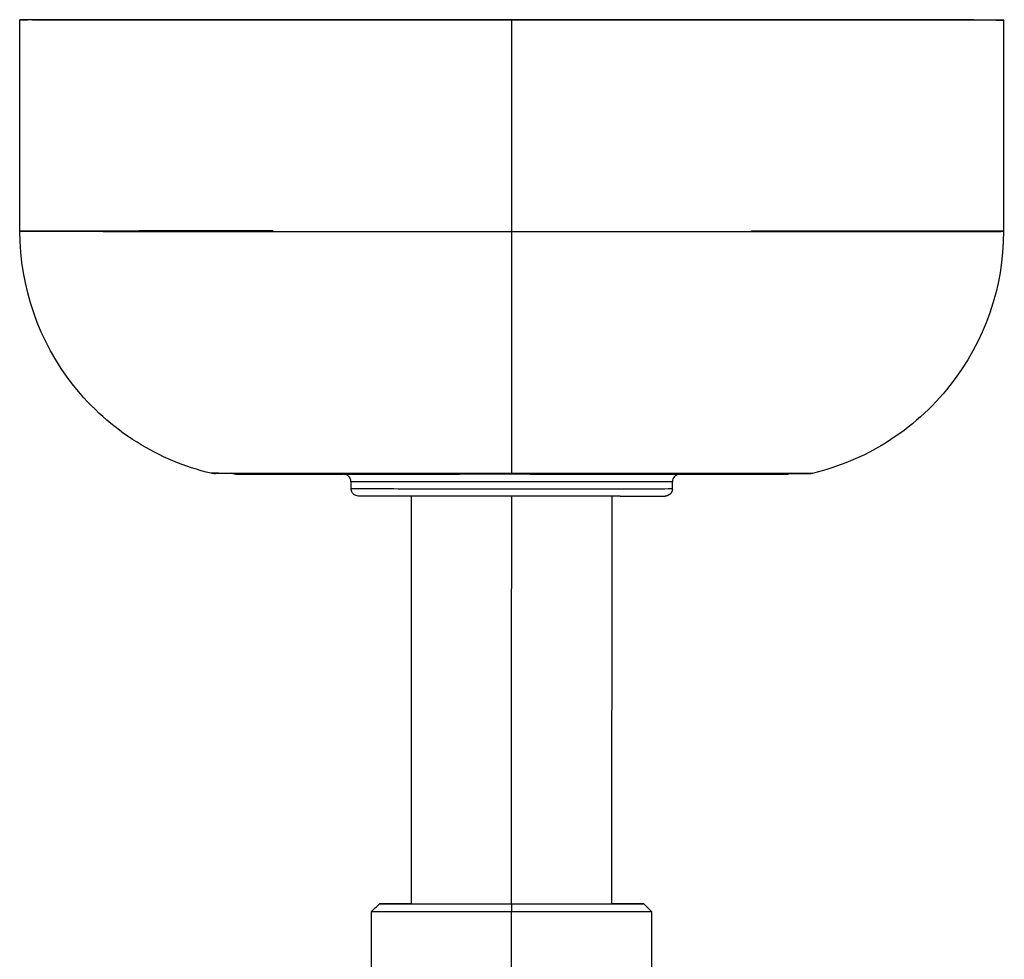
# Model space of a CAD drawing. Header units: millimetres. Extents: x -3019 to -673, y -582 to 1054.
# Tile 3 of 12: x -2459 to -2329, y -458 to -333. Entities that reach past the tile are written whole.
import ezdxf

# ---------------------------------------------------------------- set-up
doc = ezdxf.new("R2010")
doc.units = ezdxf.units.MM
doc.layers.add('Make2D$Visible$Curvas', color=7, linetype='Continuous')

msp = doc.modelspace()

# ---------------------------------------------------------------- linework, layer by layer
at = {"layer": 'Make2D$Visible$Curvas', "color": 7, "lineweight": -3, "true_color": 0xffffff}
for points, weights in [([(-2430.72, -333.51), (-2459.31, -333.49), (-2459.31, -333.47)], [0.861376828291, 0.819704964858, 1]), ([(-2459.31, -333.47), (-2459.3, -333.46), (-2458.31, -333.46)], [0.999492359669, 0.964620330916, 0.938080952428]), ([(-2419.82, -333.51), (-2425.55, -333.51), (-2430.72, -333.51)], [0.885490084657, 0.869360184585, 0.861376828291]), ([(-2394.31, -333.52), (-2407.6, -333.52), (-2419.82, -333.51)], [1, 0.921942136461, 0.885490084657]), ([(-2330.31, -333.49), (-2330.33, -333.45), (-2394.31, -333.44)], [0.999868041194, 0.707172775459, 1]), ([(-2329.31, -333.49), (-2329.31, -333.53), (-2394.31, -333.52)], [1, 0.707106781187, 1]), ([(-2330.31, -333.48), (-2329.31, -333.49), (-2329.31, -333.49)], [0.938082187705, 0.964814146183, 1]), ([(-2394.32, -393.43), (-2394.32, -387.41), (-2394.31, -361.44)], [1, 0.784941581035, 1]), ([(-2412.83, -451.33), (-2412.83, -451.32), (-2394.33, -451.32)], [1, 0.707106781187, 1]), ([(-2407.54, -450.31), (-2407.27, -450.31), (-2394.33, -450.31)], [0.991552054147, 0.711393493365, 1]), ([(-2407.55, -450.31), (-2402.32, -450.3), (-2394.33, -450.3)], [0.854785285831, 0.840854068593, 1]), ([(-2394.33, -450.3), (-2394.33, -450.3), (-2394.33, -450.3)], [0.999941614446, 0.999970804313, 1])]:
    msp.add_rational_spline(points, weights, degree=2, dxfattribs=at)
for points, degree in [([(-2459.31, -361.39), (-2459.31, -333.47)], 1), ([(-2394.31, -333.52), (-2394.31, -333.44)], 1), ([(-2394.31, -361.44), (-2394.31, -333.52)], 1), ([(-2329.31, -333.49), (-2329.31, -361.41)], 1), ([(-2433.43, -393.4), (-2433.84, -393.4), (-2434.05, -393.4), (-2434.06, -393.4)], 3), ([(-2433.43, -393.39), (-2433.42, -393.39), (-2433.41, -393.39), (-2433.4, -393.39)], 3), ([(-2428.74, -393.41), (-2431.03, -393.41), (-2432.62, -393.41), (-2433.43, -393.4)], 3), ([(-2433.4, -393.39), (-2432.58, -393.39), (-2431, -393.39), (-2428.74, -393.39)], 3), ([(-2426.02, -393.52), (-2429.19, -393.52), (-2430.96, -393.51), (-2430.82, -393.51)], 3), ([(-2430.82, -393.51), (-2416.58, -393.51)], 1), ([(-2428.74, -393.39), (-2425.26, -393.38), (-2420.17, -393.38), (-2414.19, -393.38)], 3), ([(-2414.19, -393.42), (-2420.17, -393.42), (-2425.26, -393.42), (-2428.74, -393.41)], 3), ([(-2426.02, -393.52), (-2425.99, -393.52), (-2425.96, -393.52), (-2425.93, -393.52)], 3), ([(-2416.52, -393.51), (-2416.19, -393.51), (-2414.66, -393.52), (-2412.32, -393.52)], 3), ([(-2414.19, -393.38), (-2408.21, -393.38), (-2401.34, -393.38), (-2394.32, -393.38)], 3), ([(-2394.32, -393.42), (-2401.36, -393.42), (-2408.21, -393.42), (-2414.19, -393.42)], 3), ([(-2394.32, -393.43), (-2401.34, -393.43), (-2408.21, -393.43), (-2414.19, -393.42)], 3), ([(-2412.57, -393.53), (-2412.57, -393.53), (-2412.57, -393.53), (-2412.57, -393.53)], 3), ([(-2376.07, -393.54), (-2381.57, -393.54), (-2394.32, -393.54), (-2407.07, -393.53), (-2412.57, -393.53)], 3), ([(-2412.32, -393.52), (-2412.32, -393.52), (-2412.32, -393.52), (-2412.32, -393.52)], 3), ([(-2412.32, -393.52), (-2409.54, -393.52), (-2405.62, -393.52), (-2401.2, -393.53)], 3), ([(-2394.32, -393.38), (-2387.3, -393.38), (-2380.43, -393.38), (-2374.45, -393.39)], 3), ([(-2374.45, -393.43), (-2380.44, -393.42), (-2387.29, -393.42), (-2394.32, -393.42)], 3), ([(-2374.45, -393.43), (-2380.43, -393.43), (-2387.3, -393.43), (-2394.32, -393.43)], 3), ([(-2387.44, -393.53), (-2383.02, -393.53), (-2379.1, -393.53), (-2376.32, -393.53)], 3), ([(-2376.32, -393.53), (-2373.97, -393.52), (-2372.44, -393.52), (-2372.12, -393.52)], 3), ([(-2374.45, -393.39), (-2368.47, -393.39), (-2363.38, -393.39), (-2359.9, -393.4)], 3), ([(-2359.9, -393.42), (-2363.38, -393.43), (-2368.47, -393.43), (-2374.45, -393.43)], 3), ([(-2372.12, -393.52), (-2372.09, -393.52), (-2372.07, -393.52), (-2372.07, -393.52)], 3), ([(-2372.07, -393.52), (-2372.05, -393.52), (-2372.05, -393.52), (-2372.07, -393.52)], 3), ([(-2372.06, -393.52), (-2357.82, -393.52)], 1), ([(-2357.82, -393.52), (-2357.68, -393.52), (-2359.49, -393.53), (-2362.71, -393.53)], 3), ([(-2359.9, -393.4), (-2357.63, -393.4), (-2356.06, -393.4), (-2355.24, -393.41)], 3), ([(-2354.58, -393.41), (-2354.6, -393.42), (-2356.45, -393.42), (-2359.9, -393.42)], 3), ([(-2357.82, -393.52), (-2357.82, -393.52), (-2357.82, -393.52), (-2357.82, -393.52)], 3), ([(-2355.24, -393.41), (-2355.22, -393.41), (-2355.21, -393.41), (-2355.2, -393.41)], 3), ([(-2415.56, -394.52), (-2415.56, -395.42)], 1), ([(-2373.08, -395.43), (-2373.08, -394.53)], 1), ([(-2373.08, -395.53), (-2373.08, -395.5), (-2373.08, -395.47), (-2373.08, -395.44)], 3), ([(-2408.67, -396.43), (-2412.49, -396.42), (-2414.92, -396.42), (-2414.57, -396.42)], 3), ([(-2408.64, -396.43), (-2408.65, -396.43), (-2408.66, -396.43), (-2408.67, -396.43)], 3), ([(-2394.32, -396.43), (-2399.68, -396.43), (-2404.84, -396.43), (-2408.64, -396.43)], 3), ([(-2407.55, -450.31), (-2407.54, -396.43)], 1), ([(-2394.33, -450.32), (-2394.32, -396.43)], 1), ([(-2380, -396.43), (-2383.8, -396.43), (-2388.96, -396.43), (-2394.32, -396.43)], 3), ([(-2381.1, -396.43), (-2381.11, -450.32)], 1), ([(-2379.97, -396.43), (-2379.98, -396.43), (-2379.99, -396.43), (-2380, -396.43)], 3), ([(-2379.97, -396.43), (-2376.39, -396.43), (-2374.03, -396.43), (-2374.04, -396.43)], 3), ([(-2374.07, -396.42), (-2374.05, -396.42), (-2374.04, -396.42), (-2374.04, -396.43)], 3), ([(-2374.05, -396.42), (-2374.05, -396.42), (-2374.05, -396.42), (-2374.05, -396.42)], 3), ([(-2412.83, -451.33), (-2412.49, -450.99), (-2412.15, -450.65), (-2411.81, -450.31)], 3), ([(-2412.83, -465.29), (-2412.83, -451.33)], 1), ([(-2394.33, -450.33), (-2394.33, -451.35)], 1), ([(-2394.33, -465.28), (-2394.33, -451.35)], 1), ([(-2376.85, -450.32), (-2376.51, -450.66), (-2376.17, -451), (-2375.83, -451.34)], 3), ([(-2375.83, -451.34), (-2375.84, -465.29)], 1)]:
    msp.add_open_spline(points, degree=degree, dxfattribs=at)
for points, weights, degree, knots in [([(-2394.31, -333.44), (-2458.31, -333.43), (-2458.31, -333.47), (-2458.31, -333.47), (-2458.31, -333.47)], [1, 0.707106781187, 1, 0.999934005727, 0.999868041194], 2, [-201.06193, -201.06193, -201.06193, -100.530965, -100.530965, -100.508313, -100.508313, -100.508313]), ([(-2373.08, -395.53), (-2373.08, -395.56), (-2373.09, -395.59), (-2373.09, -395.61), (-2373.13, -395.81), (-2373.23, -395.99), (-2373.37, -396.13), (-2373.46, -396.23), (-2373.58, -396.3), (-2373.83, -396.4), (-2373.97, -396.42), (-2374.02, -396.42), (-2374.03, -396.42), (-2374.04, -396.42)], [0.960697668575, 0.95189984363, 0.943643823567, 0.935929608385, 0.935929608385, 0.935929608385, 0.935929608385, 0.935929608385, 0.935929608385, 0.935929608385, 0.935929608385, 0.935929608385, 0.935929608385, 0.935929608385], 3, [0.105484, 0.105484, 0.105484, 0.105484, 0.182312, 0.182312, 0.182312, 0.790044, 0.790044, 0.790044, 1.299969, 1.299969, 1.800101, 1.800101, 1.89072, 1.89072, 1.89072, 1.89072]), ([(-2412.83, -451.33), (-2412.83, -451.34), (-2407.41, -451.34), (-2401.99, -451.34), (-2394.33, -451.35)], [1, 0.923819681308, 1, 0.923819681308, 1], 2, [29.041034, 29.041034, 29.041034, 43.573119, 43.573119, 58.105204, 58.105204, 58.105204]), ([(-2407.55, -450.31), (-2411.81, -450.31), (-2411.81, -450.31), (-2411.81, -450.32), (-2394.33, -450.33)], [0.854664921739, 0.866311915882, 1, 0.707106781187, 1], 2, [14.922536, 14.922536, 14.922536, 27.453321, 27.453321, 54.906643, 54.906643, 54.906643]), ([(-2394.33, -450.31), (-2381.11, -450.31), (-2381.11, -450.32), (-2381.11, -450.32), (-2381.11, -450.32)], [1, 0.707106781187, 1, 0.999745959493, 0.999492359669], 2, [0, 0, 0, 20.761179, 20.761179, 20.779186, 20.779186, 20.779186]), ([(-2394.33, -450.33), (-2376.85, -450.33), (-2376.85, -450.32), (-2376.85, -450.31), (-2381.11, -450.31)], [1, 0.707106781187, 1, 0.866312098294, 0.854664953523], 2, [0, 0, 0, 27.453321, 27.453321, 39.984089, 39.984089, 39.984089]), ([(-2394.33, -451.35), (-2386.67, -451.35), (-2381.25, -451.34), (-2375.83, -451.34), (-2375.83, -451.34)], [1, 0.923819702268, 1, 0.923819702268, 1], 2, [0, 0, 0, 14.532083, 14.532083, 29.064166, 29.064166, 29.064166])]:
    msp.add_rational_spline(points, weights, degree=degree, knots=knots, dxfattribs=at)
at = {"layer": 'Make2D$Visible$Curvas', "color": 7, "lineweight": -3, "true_color": 0xf4f4f4}
for points in [[(-2430.72, -333.48), (-2448.73, -333.48)], [(-2448.73, -333.48), (-2448.73, -333.49)], [(-2430.72, -333.48), (-2430.72, -333.51)], [(-2419.82, -333.49), (-2430.72, -333.48)], [(-2423.73, -333.48), (-2423.73, -333.51)], [(-2422.73, -333.49), (-2422.73, -333.48)], [(-2419.82, -333.49), (-2419.82, -333.51)], [(-2417.41, -333.51), (-2417.41, -333.49)], [(-2371.21, -333.5), (-2417.41, -333.49)], [(-2371.21, -333.5), (-2371.21, -333.52)], [(-2357.75, -333.49), (-2368.75, -333.5)], [(-2368.75, -333.52), (-2368.75, -333.5)], [(-2365.73, -333.49), (-2365.73, -333.52)], [(-2364.73, -333.5), (-2364.73, -333.49)], [(-2339.73, -333.5), (-2357.75, -333.49)], [(-2357.75, -333.52), (-2357.75, -333.49)], [(-2339.73, -333.51), (-2339.73, -333.5)], [(-2336.73, -333.51), (-2336.73, -333.49)]]:
    msp.add_open_spline(points, degree=1, dxfattribs=at)
for points, weights in [([(-2417.41, -333.49), (-2419.02, -333.49), (-2419.82, -333.49)], [1, 0.866025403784, 1]), ([(-2368.75, -333.5), (-2369.65, -333.5), (-2371.21, -333.5)], [1, 0.886978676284, 1]), ([(-2336.73, -333.49), (-2336.73, -333.5), (-2339.73, -333.5)], [1, 0.707106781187, 1])]:
    msp.add_rational_spline(points, weights, degree=2, dxfattribs=at)
at = {"layer": 'Make2D$Visible$Curvas', "color": 7, "lineweight": -3, "true_color": 0xffffff}
for points, knots in [([(-2434.06, -393.4), (-2437.52, -392.57), (-2440.82, -391.19), (-2447.05, -387.3), (-2449.89, -384.76), (-2452.23, -381.79), (-2456.82, -375.98), (-2459.32, -368.79), (-2459.31, -361.39)], [0.035795, 0.035795, 0.035795, 0.035795, 10.734279, 10.734279, 22.106031, 22.106031, 22.106031, 44.521128, 44.521128, 44.521128, 44.521128]), ([(-2425.86, -361.36), (-2431.14, -361.36), (-2442.88, -361.37), (-2455.93, -361.38), (-2459.31, -361.39), (-2459.31, -361.39)], [-174.317082, -174.317082, -174.317082, -174.317082, -155.889587, -129.907989, -103.926392, -103.926392, -103.926392, -103.926392]), ([(-2459.31, -361.39), (-2459.31, -361.4), (-2455.93, -361.41), (-2442.87, -361.42), (-2431.13, -361.43), (-2425.85, -361.43)], [-103.926392, -103.926392, -103.926392, -103.926392, -77.944794, -51.963196, -33.519553, -33.519553, -33.519553, -33.519553]), ([(-2425.85, -361.43), (-2423.69, -361.43), (-2413.8, -361.44), (-2402.86, -361.44), (-2394.31, -361.44)], [174.33323, 174.33323, 174.33323, 174.33323, 181.871185, 207.852783, 207.852783, 207.852783, 207.852783]), ([(-2394.31, -361.44), (-2385.77, -361.45), (-2374.77, -361.45), (-2364.83, -361.44), (-2362.63, -361.44)], [-207.852783, -207.852783, -207.852783, -207.852783, -181.871185, -174.155506, -174.155506, -174.155506, -174.155506]), ([(-2362.63, -361.44), (-2357.41, -361.44), (-2345.72, -361.44), (-2332.7, -361.43), (-2329.31, -361.42), (-2329.31, -361.41)], [33.697277, 33.697277, 33.697277, 33.697277, 51.963196, 77.944794, 103.926392, 103.926392, 103.926392, 103.926392]), ([(-2329.31, -361.41), (-2329.31, -361.41), (-2332.7, -361.4), (-2345.72, -361.38), (-2357.4, -361.38), (-2362.61, -361.37)], [-103.926392, -103.926392, -103.926392, -103.926392, -77.944794, -51.963196, -33.719704, -33.719704, -33.719704, -33.719704]), ([(-2329.31, -361.41), (-2329.32, -368.81), (-2331.81, -376), (-2336.4, -381.81), (-2338.75, -384.78), (-2341.59, -387.32), (-2347.82, -391.21), (-2351.12, -392.59), (-2354.58, -393.41)], [0, 0, 0, 0, 22.415097, 22.415097, 22.415097, 33.786849, 33.786849, 44.485333, 44.485333, 44.485333, 44.485333]), ([(-2394.32, -393.47), (-2404.76, -393.47), (-2414.79, -393.46), (-2422.19, -393.46), (-2426, -393.45), (-2428.99, -393.45), (-2431.91, -393.44), (-2432.61, -393.44), (-2433.38, -393.44), (-2433.57, -393.44), (-2433.69, -393.44), (-2433.77, -393.44), (-2433.86, -393.43), (-2433.94, -393.43), (-2434.06, -393.4)], [0, 0, 0, 0, 31.758725, 31.758725, 31.758725, 48.450299, 48.450299, 56.352653, 56.352653, 61.433101, 61.433101, 62.131544, 62.131544, 62.728862, 62.728862, 62.728862, 62.728862]), ([(-2433.68, -393.44), (-2433.67, -393.44), (-2433.64, -393.44), (-2433.52, -393.42), (-2433.46, -393.41), (-2433.39, -393.39)], [62.5209696, 62.5209696, 62.5209696, 62.5209696, 62.8361843, 62.8361843, 63.01371, 63.01371, 63.01371, 63.01371]), ([(-2419.33, -393.42), (-2420.32, -393.42), (-2421.28, -393.42), (-2422.19, -393.42), (-2426, -393.42), (-2428.98, -393.43), (-2431.9, -393.43), (-2432.61, -393.43), (-2433.36, -393.43), (-2433.56, -393.43), (-2433.64, -393.44)], [27.837693, 27.837693, 27.837693, 27.837693, 31.757267, 31.757267, 31.757267, 48.372728, 48.372728, 56.235743, 56.235743, 61.073324, 61.073324, 61.073324, 61.073324]), ([(-2430.83, -393.51), (-2430.85, -393.51), (-2430.87, -393.51), (-2430.91, -393.5), (-2430.95, -393.52), (-2431.18, -393.44), (-2431.23, -393.42), (-2431.29, -393.39)], [117.1521381, 117.1521381, 117.1521381, 117.1521381, 117.3734649, 117.3734649, 117.900761, 117.900761, 118.0618433, 118.0618433, 118.0618433, 118.0618433]), ([(-2412.57, -393.53), (-2415.31, -393.53), (-2417.85, -393.53), (-2420.13, -393.53), (-2422.39, -393.52), (-2424.34, -393.52), (-2425.93, -393.52)], [79.209846, 79.209846, 79.209846, 79.209846, 88.975951, 88.975951, 88.975951, 99.034424, 99.034424, 99.034424, 99.034424]), ([(-2415.67, -394.06), (-2415.72, -393.97), (-2415.78, -393.88), (-2415.86, -393.81), (-2415.96, -393.71), (-2416.07, -393.63), (-2416.33, -393.53), (-2416.47, -393.52), (-2416.51, -393.51), (-2416.51, -393.51), (-2416.52, -393.51)], [0.601449, 0.601449, 0.601449, 0.601449, 0.923149, 0.923149, 0.923149, 1.432566, 1.432566, 1.958885, 1.958885, 1.985135, 1.985135, 1.985135, 1.985135]), ([(-2415.58, -394.34), (-2415.58, -394.33), (-2415.58, -394.32), (-2415.58, -394.31), (-2415.59, -394.28), (-2415.6, -394.24), (-2415.61, -394.21), (-2415.62, -394.18), (-2415.63, -394.15), (-2415.65, -394.11), (-2415.66, -394.1), (-2415.66, -394.08), (-2415.67, -394.06)], [3.3502527, 3.3502527, 3.3502527, 3.3502527, 3.3739622, 3.3739622, 3.3739622, 3.4779509, 3.4779509, 3.4779509, 3.581673, 3.581673, 3.581673, 3.6409158, 3.6409158, 3.6409158, 3.6409158]), ([(-2354.58, -393.41), (-2354.7, -393.44), (-2354.78, -393.45), (-2354.87, -393.45), (-2354.95, -393.45), (-2355.07, -393.45), (-2355.26, -393.45), (-2356.02, -393.46), (-2356.73, -393.46), (-2359.65, -393.46), (-2362.64, -393.46), (-2366.45, -393.47), (-2373.85, -393.47), (-2383.88, -393.47), (-2394.32, -393.47)], [2.101167, 2.101167, 2.101167, 2.101167, 2.698484, 2.698484, 3.396929, 3.396929, 8.477377, 8.477377, 16.379728, 16.379728, 33.071295, 33.071295, 33.071295, 64.830021, 64.830021, 64.830021, 64.830021]), ([(-2394.32, -393.47), (-2394.32, -393.47), (-2394.32, -393.46), (-2394.32, -393.46), (-2394.32, -393.45), (-2394.32, -393.44), (-2394.32, -393.43)], [2.3437016, 2.3437016, 2.3437016, 2.3437016, 2.4789513, 2.4789513, 2.4789513, 2.6152718, 2.6152718, 2.6152718, 2.6152718]), ([(-2362.71, -393.53), (-2364.3, -393.53), (-2366.25, -393.53), (-2368.51, -393.54), (-2370.79, -393.54), (-2373.33, -393.54), (-2376.07, -393.54)], [20.093772, 20.093772, 20.093772, 20.093772, 30.154519, 30.154519, 30.154519, 39.920624, 39.920624, 39.920624, 39.920624]), ([(-2372.12, -393.52), (-2372.12, -393.52), (-2372.13, -393.52), (-2372.17, -393.52), (-2372.31, -393.54), (-2372.57, -393.64), (-2372.68, -393.72), (-2372.78, -393.81), (-2372.97, -394), (-2373.08, -394.26), (-2373.08, -394.53)], [72.077699, 72.077699, 72.077699, 72.077699, 72.126927, 72.126927, 72.653245, 72.653245, 73.162662, 73.162662, 73.162662, 73.974853, 73.974853, 73.974853, 73.974853]), ([(-2354.99, -393.45), (-2355.08, -393.45), (-2355.28, -393.45), (-2356.03, -393.44), (-2356.74, -393.44), (-2359.66, -393.44), (-2362.64, -393.43), (-2366.45, -393.43), (-2367.36, -393.43), (-2368.32, -393.43), (-2369.3, -393.43)], [68.474417, 68.474417, 68.474417, 68.474417, 73.395821, 73.395821, 81.25883, 81.25883, 97.874278, 97.874278, 97.874278, 101.789111, 101.789111, 101.789111, 101.789111]), ([(-2357.35, -393.4), (-2357.4, -393.43), (-2357.46, -393.45), (-2357.69, -393.53), (-2357.73, -393.52), (-2357.77, -393.52), (-2357.79, -393.52), (-2357.81, -393.52)], [1.0598238, 1.0598238, 1.0598238, 1.0598238, 1.2297167, 1.2297167, 1.7570125, 1.7570125, 1.9783409, 1.9783409, 1.9783409, 1.9783409]), ([(-2355.24, -393.41), (-2355.18, -393.42), (-2355.12, -393.44), (-2355, -393.45), (-2354.97, -393.45), (-2354.96, -393.45)], [66.6215854, 66.6215854, 66.6215854, 66.6215854, 66.7953785, 66.7953785, 67.1144794, 67.1144794, 67.1144794, 67.1144794]), ([(-2415.56, -394.52), (-2415.56, -394.48), (-2415.57, -394.45), (-2415.57, -394.42), (-2415.57, -394.39), (-2415.58, -394.36), (-2415.58, -394.34)], [3.1662215, 3.1662215, 3.1662215, 3.1662215, 3.2694099, 3.2694099, 3.2694099, 3.3502527, 3.3502527, 3.3502527, 3.3502527]), ([(-2381.1, -394.54), (-2383.09, -394.54), (-2389.29, -394.54), (-2401.36, -394.53), (-2412.43, -394.53), (-2415.58, -394.52), (-2415.57, -394.52)], [-49.775967, -49.775967, -49.775967, -49.775967, -41.810097, -27.873398, -13.936699, -0.619675, -0.619675, -0.619675, -0.619675]), ([(-2415.57, -395.42), (-2415.57, -395.43), (-2412.43, -395.43), (-2401.36, -395.44), (-2387.28, -395.44), (-2376.11, -395.44), (-2372.97, -395.43), (-2373.07, -395.43)], [0.648658, 0.648658, 0.648658, 0.648658, 13.936699, 27.873398, 41.810097, 55.746796, 69.437553, 69.437553, 69.437553, 69.437553]), ([(-2415.56, -395.42), (-2415.56, -395.44), (-2415.56, -395.46), (-2415.56, -395.48), (-2415.56, -395.52), (-2415.56, -395.55), (-2415.55, -395.58), (-2415.55, -395.62), (-2415.54, -395.65), (-2415.53, -395.68), (-2415.52, -395.71), (-2415.51, -395.75), (-2415.5, -395.78), (-2415.49, -395.81), (-2415.47, -395.84), (-2415.46, -395.87), (-2415.46, -395.87), (-2415.46, -395.87), (-2415.46, -395.87)], [0, 0, 0, 0, 0.0590609, 0.0590609, 0.0590609, 0.1595914, 0.1595914, 0.1595914, 0.2604511, 0.2604511, 0.2604511, 0.3603594, 0.3603594, 0.3603594, 0.4618581, 0.4618581, 0.4618581, 0.4682812, 0.4682812, 0.4682812, 0.4682812]), ([(-2373.08, -394.53), (-2372.92, -394.53), (-2375.15, -394.53), (-2379.61, -394.53), (-2381.1, -394.54)], [0, 0, 0, 0, 13.936699, 19.907528, 19.907528, 19.907528, 19.907528]), ([(-2414.61, -396.42), (-2414.61, -396.42), (-2414.62, -396.42), (-2414.67, -396.41), (-2414.81, -396.4), (-2415.06, -396.3), (-2415.18, -396.22), (-2415.27, -396.13), (-2415.35, -396.05), (-2415.41, -395.97), (-2415.46, -395.87)], [65.557981, 65.557981, 65.557981, 65.557981, 65.638789, 65.638789, 66.138921, 66.138921, 66.648846, 66.648846, 66.648846, 66.968139, 66.968139, 66.968139, 66.968139])]:
    msp.add_open_spline(points, degree=3, knots=knots, dxfattribs=at)

doc.saveas('drawing.dxf')
